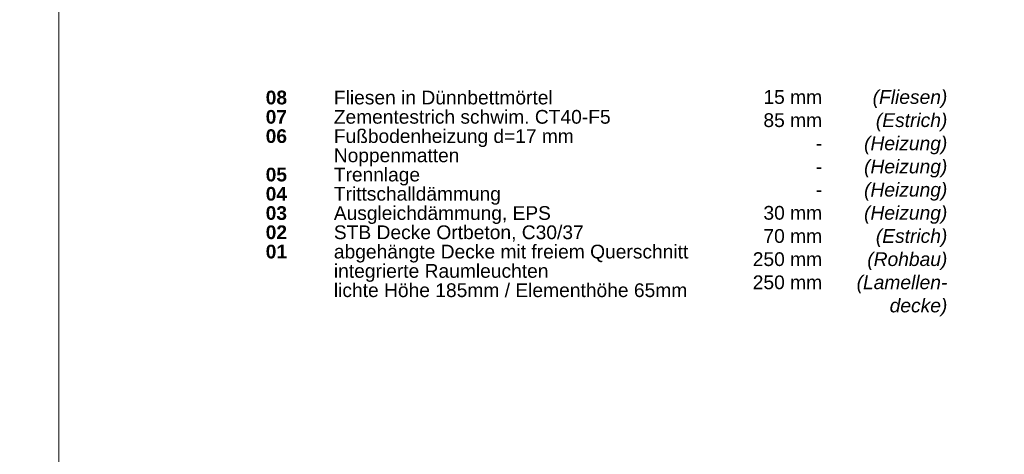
# Model space of a CAD drawing. Header units: metres. Extents: x 0.4 to 30.1, y -10.7 to 8.6.
# Tile 225 of 256: x 11.9 to 13.7, y -0.2 to 0.6. Entities that reach past the tile are written whole.
import ezdxf

# ---------------------------------------------------------------- set-up
doc = ezdxf.new("R2010")
doc.units = ezdxf.units.M
doc.layers.add('_Bodenaufbauten 20230510 (2D)', color=7, linetype='Continuous', lineweight=9)
doc.layers.add('Keine', color=7, linetype='Continuous', lineweight=9)
doc.styles.add('Arial', font='arial.ttf')
doc.styles.add('Arial (bold)', font='arialbd.ttf')
doc.styles.add('Arial (italic)', font='ariali.ttf')

# ---------------------------------------------------------------- blocks, each defined once
blk = doc.blocks.new('Bodenaufbauten 20230510 (2D)')
at = {"layer": 'Keine', "color": 255, "flags": 128}
for points in [[(10, 1.8), (12, 1.8), (12, -0.6), (10, -0.6)], [(12, 1.8), (14, 1.8), (14, -0.6), (12, -0.6)]]:
    blk.add_lwpolyline(points, close=True, dxfattribs=at)
at = {"layer": 'Keine', "color": 7, "insert": (12.3794, 0.50642), "char_height": 0.0252181, "attachment_point": 1, "line_spacing_factor": 0.842715, "style": 'Arial (bold)'}
blk.add_mtext('\\pxt4.957;08^I{\\fArial|b0|i0|c0|p0;Fliesen in Dünnbettmörtel}{\\fArial|b0|i0|c0|p0;\\H1.2x;\\P}{\\H0.9962x;07 ^I}{\\fArial|b0|i0|c0|p0;\\H0.9962x;Zementestrich schwim. }{\\fArial|b0|i0|c0|p0;CT40-F5}{\\fArial|b0|i0|c0|p0;\\H0.9962x;\\P}{\\H0.9962x;06}{\\fArial|b0|i0|c0|p0;\\H0.9962x; ^IFußbodenheizung d=17 mm \\P     ^INoppenmatten}{\\fArial|b0|i0|c0|p0;\\C1;\\H0.9962x;\\P}{\\H0.9962x;05}{\\fArial|b0|i0|c0|p0;\\H0.9962x; ^ITrennlage\\P}{\\H0.9962x;04}{\\fArial|b0|i0|c0|p0;\\H0.9962x; ^ITrittschalldämmung\\P}{\\H0.9962x;03}{\\fArial|b0|i0|c0|p0;\\H0.9962x; ^IAusgleichdämmung, EPS}{\\fArial|b0|i0|c0|p0;\\P}02{\\fArial|b0|i0|c0|p0; ^ISTB Decke Ortbeton, C30/37\\P}01{\\fArial|b0|i0|c0|p0;^Iabgehängte Decke mit freiem Querschnitt\\P^Iintegrierte Raumleuchten\\P^Ilichte Höhe 185mm / Elementhöhe 65mm}', dxfattribs=at)
at = {"layer": 'Keine', "color": 7, "transparency": 33554687, "char_height": 0.025218, "attachment_point": 3, "line_spacing_factor": 1.011258}
for s, insert, width, style in [('  15 mm\\P  85 mm\\P  -\\P-\\P-\\P  30 mm\\P  70 mm\\P250 mm\\P250 mm', (13.39978, 0.50738), 0.1510902, 'Arial'), ('(Fliesen)\\P(Estrich)\\P(Heizung)\\P(Heizung)\\P(Heizung)\\P(Heizung)\\P(Estrich)\\P(Rohbau)\\P(Lamellen-\\Pdecke)', (13.6294, 0.50738), 0.2296186, 'Arial (italic)')]:
    blk.add_mtext(s, dxfattribs=dict(at, insert=insert, width=width, style=style))

msp = doc.modelspace()

# ---------------------------------------------------------------- block references
at = {"layer": '_Bodenaufbauten 20230510 (2D)'}
msp.add_blockref('Bodenaufbauten 20230510 (2D)', (0, 0), dxfattribs=at)

doc.saveas('drawing.dxf')
